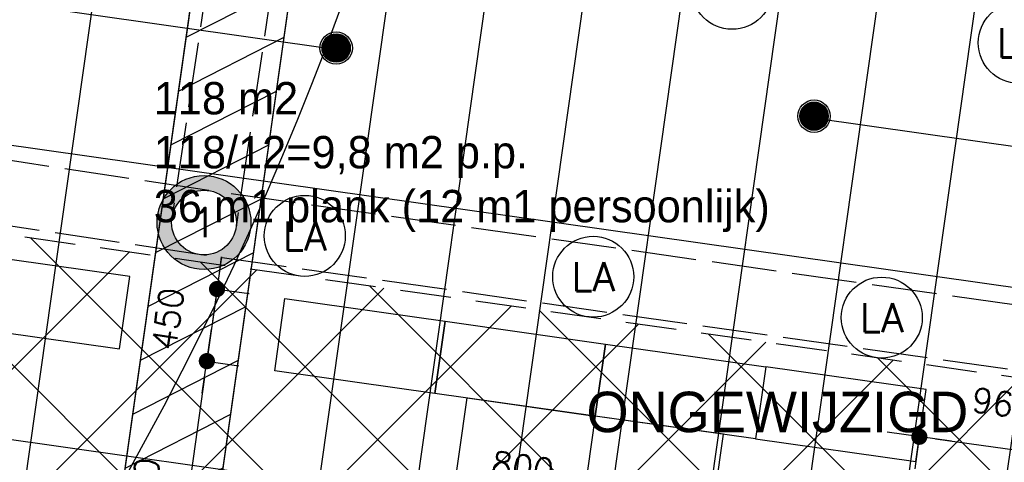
# Model space of a CAD drawing. Header units: millimetres. Extents: x -4107 to 114693, y -37499 to 54671.
# Tile 106 of 156: x 54364 to 60447, y 25004 to 27739. Entities that reach past the tile are written whole.
import ezdxf
from ezdxf.enums import TextEntityAlignment as Align

# ---------------------------------------------------------------- set-up
doc = ezdxf.new("R2010")
doc.units = ezdxf.units.MM
doc.header["$LTSCALE"] = 50
doc.linetypes.add('B0702', pattern=[4.6875, 3.125, -1.5625])
doc.linetypes.add('XREF_06_Vloergoot installaties$0$E_GOOT5', pattern=[10, 8, -2])
for name, color, linetype in [('ABT_ALTERNATIEF FOK_DAKLICHTEN', 4, 'Continuous'), ('FOK_ BRANDSLANGHASPELS', 2, 'Continuous'), ('FOK_08---_MAATVOERING', 2, 'Continuous'), ('FOK_22_BINNENWANDEN', 2, 'Continuous'), ('FOK_82_LOS MEUBILAIR', 1, 'Continuous'), ('XREF_06_PLAFOND$0$AA45----_PLAFONDAFW', 1, 'Continuous'), ('XREF_06_PLAFOND$0$AI45----_PLAFONDAFW', 2, 'Continuous'), ('XREF_06_Sprinkler installatie$0$WL524---', 4, 'Continuous'), ('XREF_06_Sprinkler installatie$0$WL6516--', 4, 'Continuous'), ('XREF_06_verlichting$0$EL6311--', 3, 'Continuous'), ('XREF_06_Vloergoot installaties$0$EL6131--_VG', 3, 'Continuous'), ('XREF_06_Vloergoot installaties$0$EL6222--', 3, 'Continuous')]:
    doc.layers.add(name, color=color, linetype=linetype)
doc.styles.add('FOK-DIM', font='romans.shx')
doc.styles.add('XREF_06_Sprinkler installatie$0$Standard', font='txt')
doc.styles.add('XREF_06_verlichting$0$BURO-018', font='simplex.shx', dxfattribs={"height": 180})
doc.styles.add('XREF_06_Vloergoot installaties$0$BURO-018', font='simplex.shx', dxfattribs={"height": 180})
doc.dimstyles.new('FOK-100', dxfattribs={"dimscale": 100, "dimtxt": 1.5, "dimasz": 1, "dimexe": 2, "dimexo": 0, "dimgap": 2, "dimtad": 1, "dimdec": 0, "dimzin": 11, "dimdsep": 46, "dimtxsty": 'FOK-DIM', "dimblk1": 'DOT', "dimblk2": 'DOT', "dimsah": 1, "dimcen": 2.5, "dimclrd": 256, "dimclre": 256, "dimclrt": 256, "dimadec": 0, "dimazin": 0, "dimtfac": 1, "dimtdec": 0, "dimtix": 1, "dimtmove": 2, "dimatfit": 3, "dimldrblk": 'DOT', "dimfxl": 2, "dimtolj": 1, "dimtzin": 0, "dimarcsym": 0})

# ---------------------------------------------------------------- blocks, each defined once
blk = doc.blocks.new('XREF_06_Sprinkler installatie$0$SP-KOP02')
at = {"color": 0, "linetype": 'Continuous'}
for p, q in [((-0.875, -0.023), (0.023, 0.875)), ((-0.847, -0.219), (0.219, 0.847)), ((-0.843, 0.233), (-0.233, 0.843)), ((-0.786, -0.383), (0.383, 0.786)), ((-0.702, -0.523), (0.523, 0.702)), ((-0.595, -0.641), (0.641, 0.595)), ((-0.469, -0.739), (0.739, 0.469)), ((-0.32, -0.815), (0.815, 0.32)), ((-0.144, -0.863), (0.863, 0.144)), ((0.072, -0.872), (0.872, -0.072)), ((0.381, -0.788), (0.788, -0.381))]:
    blk.add_line(p, q, dxfattribs=at)
at = {"color": 0, "linetype": 'Continuous', "const_width": 0.875}
blk.add_lwpolyline([(-0.438, 0, 1), (0.438, 0, 1)], format="xyb", close=True, dxfattribs=at)
at = {"color": 0, "linetype": 'Continuous'}
for radius in [1, 0.875]:
    blk.add_circle((0, 0), radius, dxfattribs=at)
at = {"color": 0, "linetype": 'Continuous', "style": 'XREF_06_Sprinkler installatie$0$Standard', "flags": 1}
for tag, p in [('SP_MATCODE', (2, 2)), ('SP_TEMP', (2, -3)), ('SP_DOORL', (2, -5)), ('SP_KFACT', (2, -7)), ('SP_SPRHK', (2, -9)), ('SP_KLEP', (2, -11))]:
    blk.add_attdef(tag, p, '', height=1, dxfattribs=at)
blk = doc.blocks.new('XREF_06_Sprinkler installatie')
at = {"layer": 'XREF_06_Sprinkler installatie$0$WL524---'}
for p, q in [((56338.9, 27551.6), (52340, 28117.9)), ((59265.1, 27132.3), (71147.1, 25449.7))]:
    blk.add_line(p, q, dxfattribs=at)
at = {"layer": 'XREF_06_Sprinkler installatie$0$WL6516--', "xscale": 99.9999999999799, "yscale": 100, "zscale": 100, "rotation": 7.589429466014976}
for p in [(56319.1, 27564.4), (59271.3, 27143.2)]:
    blk.add_blockref('XREF_06_Sprinkler installatie$0$SP-KOP02', p, dxfattribs=at)
blk = doc.blocks.new('XREF_06_Vloergoot installaties$0$E00415')
at = {"linetype": 'Continuous'}
h = blk.add_hatch(color=0, dxfattribs=at)
edge = h.paths.add_edge_path()
edge.add_arc((0, 0), 2.9, 0, 360)
edge = h.paths.add_edge_path(flags=16)
edge.add_arc((0, 0), 2, 0, 360)
at = {"color": 0, "linetype": 'Continuous'}
for radius in [2.9, 2]:
    blk.add_circle((0, 0), radius, dxfattribs=at)
at = {"color": 0, "linetype": 'Continuous', "style": 'XREF_06_Vloergoot installaties$0$BURO-018'}
for tag, p in [('E_GKAST', (0, 8)), ('E_GROEP', (0, 5)), ('E_SGROEP', (4.5, 5))]:
    blk.add_attdef(tag, text='', height=1.8, dxfattribs=at).set_placement(p, align=Align.MIDDLE)
at = {"color": 0, "linetype": 'Continuous', "style": 'XREF_06_Vloergoot installaties$0$BURO-018', "flags": 1}
for tag, p in [('E_VERMCODE', (13, 5)), ('E_MATCODE', (0, 0))]:
    blk.add_attdef(tag, text='', height=1.8, dxfattribs=at).set_placement(p, align=Align.MIDDLE)
blk = doc.blocks.new('XREF_06_Vloergoot installaties')
at = {"layer": 'XREF_06_Vloergoot installaties$0$EL6131--_VG', "linetype": 'XREF_06_Vloergoot installaties$0$E_GOOT5'}
for p, q in [((55834.8, 30069.5), (55304.9, 26515.4)), ((56230.4, 30010.5), (55700.5, 26456.5)), ((55532.5, 26683.7), (49620.2, 27575.2)), ((55472.9, 26288.2), (49560.6, 27179.7)), ((79333.2, 23303), (55575, 26677.7)), ((79277, 22907), (55430.5, 26294.2))]:
    blk.add_line(p, q, dxfattribs=at)
at = {"layer": 'XREF_06_Vloergoot installaties$0$EL6222--'}
ref = blk.add_blockref('XREF_06_Vloergoot installaties$0$E00415', (55502.7, 26485.9), dxfattribs=dict(at, xscale=99.99999999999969, yscale=100, zscale=100, rotation=352.2551880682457))
ref.add_attrib('E_GROEP', '1', dxfattribs={"layer": '0', "color": 1, "linetype": 'Continuous', "height": 180, "style": 'XREF_06_Vloergoot installaties$0$BURO-018'}).set_placement((55502.7, 26485.9), align=Align.MIDDLE)
blk = doc.blocks.new('XREF_06_PLAFOND')
at = {"layer": 'XREF_06_PLAFOND$0$AA45----_PLAFONDAFW'}
h = blk.add_hatch(dxfattribs=at)
h.set_pattern_fill('ANSI31', color=256, scale=2200, angle=342.02, style=0)
h.set_pattern_definition([(27.02, (0, 0), (-124.9329, 244.9832), [])])
h.paths.add_polyline_path([(54376.2, 20456.3), (54977.4, 20422.2), (57196.8, 36094.7), (56590.8, 36094.7)])
at = {"layer": 'XREF_06_PLAFOND$0$AI45----_PLAFONDAFW'}
h = blk.add_hatch(dxfattribs=at)
h.set_pattern_fill('_USER,_O', color=256, scale=1800, pattern_type=0)
h.set_pattern_definition([(351.94, (60508.5, -17546.5), (252.38, 1782.22), [])])
edge = h.paths.add_edge_path(flags=16)
edge.add_arc((41622.2, 26897.4), 5449.9, 0, 180)
edge.add_arc((41622.2, 26897.4), 5449.9, 180, 360)
h.paths.add_polyline_path([(49833.5, 30277.3), (51633.5, 30277.3), (51633.5, 27677.3), (49833.5, 27677.3)], flags=16)
edge = h.paths.add_edge_path(flags=16)
edge.add_arc((86127.3, 26613.5), 3800, 0, 180)
edge.add_arc((86127.3, 26613.5), 3800, 180, 360)
edge = h.paths.add_edge_path(flags=16)
edge.add_arc((74998.8, -10766.8), 5450, 0, 180)
edge.add_arc((74998.8, -10766.8), 5450, 180, 360)
edge = h.paths.add_edge_path()
edge.add_arc((59888.1, 10791.1), 9323.9, 341.24236, 446.62909)
edge.add_line((60436.4, 20098.9), (31243.3, 21827.8))
edge.add_line((31243.3, 21827.8), (28955.1, 21950.5))
edge.add_line((28955.1, 21950.5), (30807, 36094.7))
edge.add_line((30807, 36094.7), (95373.9, 36094.7))
edge.add_line((95373.9, 36094.7), (86392.8, -27327.7))
edge.add_line((86392.8, -27327.7), (59702.3, -18665.8))
edge.add_line((59702.3, -18665.8), (68716.8, 7792.9))
h = blk.add_hatch(dxfattribs=at)
h.set_pattern_fill('_USER,_O', color=256, scale=600, angle=90, pattern_type=0)
h.set_pattern_definition([(81.94, (95317.84, 35698.9), (-594.073, 84.126), [])])
edge = h.paths.add_edge_path(flags=16)
edge.add_arc((86127.3, 26613.5), 3800, 0, 360)
edge = h.paths.add_edge_path(flags=16)
edge.add_arc((74998.8, -10766.8), 5450, 0, 360)
edge = h.paths.add_edge_path(flags=16)
edge.add_arc((41622.2, 26897.4), 5449.9, 0, 360)
h.paths.add_polyline_path([(49933.5, 30177.3), (51533.5, 30177.3), (51533.5, 27777.3), (49933.5, 27777.3)], flags=16)
edge = h.paths.add_edge_path()
edge.add_arc((59888.1, 10791.1), 9323.9, 341.24236, 446.62909)
edge.add_line((60436.4, 20098.9), (31243.3, 21827.8))
edge.add_line((31243.3, 21827.8), (28955.1, 21950.5))
edge.add_line((28955.1, 21950.5), (30807, 36094.7))
edge.add_line((30807, 36094.7), (95373.9, 36094.7))
edge.add_line((95373.9, 36094.7), (86392.8, -27327.7))
edge.add_line((86392.8, -27327.7), (59702.3, -18665.8))
edge.add_line((59702.3, -18665.8), (68716.8, 7792.9))
at = {"layer": 'XREF_06_PLAFOND$0$AA45----_PLAFONDAFW'}
blk.add_lwpolyline([(54376.2, 20456.3), (54977.4, 20422.2), (57196.8, 36094.7), (56590.8, 36094.7)], close=True, dxfattribs=at)
blk = doc.blocks.new('XREF_06_verlichting$0$1115B3A')
at = {"color": 0, "linetype": 'Continuous'}
blk.add_circle((0, 0), 2.5, dxfattribs=at)
at = {"color": 0, "linetype": 'Continuous', "style": 'XREF_06_verlichting$0$BURO-018'}
for tag, p in [('E_GKAST', (0, 8)), ('E_GROEP', (0, 5)), ('E_SGROEP', (4.5, 5)), ('E_ARMCODE', (0, 0)), ('E_SLET', (4.5, -1))]:
    blk.add_attdef(tag, text='', height=1.8, dxfattribs=at).set_placement(p, align=Align.MIDDLE)
blk = doc.blocks.new('XREF_06_verlichting')
at = {"layer": 'XREF_06_verlichting$0$EL6311--'}
ref = blk.add_blockref('XREF_06_verlichting$0$1115B3A', (58765.1, 27930.1), dxfattribs=dict(at, xscale=100, yscale=100, zscale=100))
ref.add_attrib('E_ARMCODE', 'LA', dxfattribs={"layer": '0', "color": 1, "linetype": 'Continuous', "height": 180, "style": 'XREF_06_verlichting$0$BURO-018'}).set_placement((58765.1, 27930.1), align=Align.MIDDLE)
ref = blk.add_blockref('XREF_06_verlichting$0$1115B3A', (60535.9, 27596.6), dxfattribs=dict(at, xscale=100, yscale=100, zscale=100))
ref.add_attrib('E_ARMCODE', 'LA', dxfattribs={"layer": '0', "color": 1, "linetype": 'Continuous', "height": 180, "style": 'XREF_06_verlichting$0$BURO-018'}).set_placement((60535.9, 27596.6), align=Align.MIDDLE)
ref = blk.add_blockref('XREF_06_verlichting$0$1115B3A', (56125, 26403.3), dxfattribs=dict(at, xscale=100, yscale=100, zscale=100))
ref.add_attrib('E_ARMCODE', 'LA', dxfattribs={"layer": '0', "color": 1, "linetype": 'Continuous', "height": 180, "style": 'XREF_06_verlichting$0$BURO-018'}).set_placement((56125, 26403.3), align=Align.MIDDLE)
ref = blk.add_blockref('XREF_06_verlichting$0$1115B3A', (57907.2, 26150.9), dxfattribs=dict(at, xscale=100, yscale=100, zscale=100))
ref.add_attrib('E_ARMCODE', 'LA', dxfattribs={"layer": '0', "color": 1, "linetype": 'Continuous', "height": 180, "style": 'XREF_06_verlichting$0$BURO-018'}).set_placement((57907.2, 26150.9), align=Align.MIDDLE)
ref = blk.add_blockref('XREF_06_verlichting$0$1115B3A', (59689.4, 25898.5), dxfattribs=dict(at, xscale=100, yscale=100, zscale=100))
ref.add_attrib('E_ARMCODE', 'LA', dxfattribs={"layer": '0', "color": 1, "linetype": 'Continuous', "height": 180, "style": 'XREF_06_verlichting$0$BURO-018'}).set_placement((59689.4, 25898.5), align=Align.MIDDLE)
blk = doc.blocks.new('WP 1600-800')
at = {"linetype": 'Continuous'}
for p, q in [((569, 1600.1), (595.5, 1600.1)), ((569, 1600.1), (569, 1149.6)), ((648.5, 1600.1), (675, 1600.1)), ((648.5, 1600.1), (648.5, 1149.6)), ((701.5, 1636.1), (940, 1636.1)), ((966.5, 1600.1), (1022, 1600.1)), ((940, 1564.1), (701.5, 1564.1)), ((648.5, 1427.8), (620.3, 1427.8)), ((620.9, 1321.8), (648.5, 1321.8)), ((701.5, 1185.6), (940, 1185.6)), ((569, 1149.6), (595.5, 1149.6)), ((648.5, 1149.6), (675, 1149.6)), ((935.6, 1113), (697.1, 1113)), ((966.5, 1149.6), (1022, 1149.6))]:
    blk.add_line(p, q, dxfattribs=at)
blk.add_lwpolyline([(1133.9, 2274.8), (1933.9, 2274.8), (1933.9, 474.8), (1133.9, 474.8)], close=True)
for centre, radius, start, end in [((-348.6, 1374.8), 970.6, 346.5803, 13.4197), ((712.7, 1600.1), 37.7, 107.28561, 252.71439), ((928.8, 1600.1), 37.7, 287.28561, 72.71439), ((77.9, 1374.8), 970.6, 346.5803, 13.4197), ((710.9, 1148.6), 38.2, 104.35438, 248.70731), ((926.1, 1150), 38.2, 284.35438, 68.70731)]:
    blk.add_arc(centre, radius, start, end, dxfattribs=at)
blk = doc.blocks.new('DOT')
at = {"color": 0}
blk.add_line((-2, 0), (2, 0), dxfattribs=at)
at = {"color": 0, "const_width": 0.5}
blk.add_lwpolyline([(-0.25, 0, 1), (0.25, 0, 1)], format="xyb", close=True, dxfattribs=at)
blk = doc.blocks.new('*D81')
at = {"layer": 'Defpoints', "color": 0}
for p in [(55583.4, 26075), (55520.3, 25629.4), (55520.3, 25629.4)]:
    blk.add_point(p, dxfattribs=at)
at = {"layer": 'FOK_08---_MAATVOERING', "lineweight": -2}
for p, q in [((55597.4, 26174), (55611.4, 26273)), ((55583.4, 26075), (55520.3, 25629.4)), ((55583.4, 26075), (55781.4, 26046.9)), ((55520.3, 25629.4), (55718.3, 25601.4)), ((55506.3, 25530.4), (55492.3, 25431.4))]:
    blk.add_line(p, q, dxfattribs=at)
at = {"layer": 'FOK_08---_MAATVOERING', "lineweight": -2, "xscale": 100, "yscale": 100, "zscale": 100}
for p, rotation in [((55583.4, 26075), 261.9400000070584), ((55520.3, 25629.4), 81.94000000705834)]:
    blk.add_blockref('DOT', p, dxfattribs=dict(at, rotation=rotation))
at = {"layer": 'FOK_08---_MAATVOERING', "insert": (55279.6, 25890.8), "char_height": 150, "attachment_point": 5, "rotation": 81.94, "style": 'FOK-DIM'}
blk.add_mtext('\\A1;450', dxfattribs=at)
blk = doc.blocks.new('*D82')
at = {"layer": 'Defpoints', "color": 0}
for p in [(55520.3, 25629.4), (55267.9, 23847.2), (55267.9, 23847.2)]:
    blk.add_point(p, dxfattribs=at)
at = {"layer": 'FOK_08---_MAATVOERING', "lineweight": -2}
for p, q in [((55520.3, 25629.4), (55718.3, 25601.4)), ((55506.3, 25530.4), (55281.9, 23946.2)), ((55267.9, 23847.2), (55466, 23819.2))]:
    blk.add_line(p, q, dxfattribs=at)
at = {"layer": 'FOK_08---_MAATVOERING', "lineweight": -2, "xscale": 100, "yscale": 100, "zscale": 100}
for p, rotation in [((55520.3, 25629.4), 81.9400000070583), ((55267.9, 23847.2), 261.9400000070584)]:
    blk.add_blockref('DOT', p, dxfattribs=dict(at, rotation=rotation))
at = {"layer": 'FOK_08---_MAATVOERING', "insert": (55121.8, 24776.9), "char_height": 150, "attachment_point": 5, "rotation": 81.94, "style": 'FOK-DIM'}
blk.add_mtext('\\A1;1800', dxfattribs=at)
blk = doc.blocks.new('A$C4D8164B4')
at = {"layer": 'FOK_ BRANDSLANGHASPELS', "color": 2}
blk.add_circle((20000, 20000), 20000, dxfattribs=at)
blk = doc.blocks.new('kast')
at = {"layer": 'FOK_82_LOS MEUBILAIR'}
blk.add_lwpolyline([(-1052.2, -305.5), (-62.1, -445.7), (1, -0.1), (-989.1, 140.1)], close=True, dxfattribs=at)
blk = doc.blocks.new('*D184')
at = {"layer": 'Defpoints', "color": 0}
for p in [(57036.5, 24758.5), (57036.5, 24758.5), (57828.6, 24646.3)]:
    blk.add_point(p, dxfattribs=at)
at = {"layer": 'FOK_08---_MAATVOERING', "lineweight": -2}
for p, q in [((57036.5, 24758.5), (57064.5, 24956.5)), ((57729.6, 24660.3), (57135.5, 24744.5)), ((57828.6, 24646.3), (57800.6, 24448.3))]:
    blk.add_line(p, q, dxfattribs=at)
at = {"layer": 'FOK_08---_MAATVOERING', "lineweight": -2, "xscale": 100, "yscale": 100, "zscale": 100}
for p, rotation in [((57036.5, 24758.5), 171.940000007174), ((57828.6, 24646.3), 351.9400000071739)]:
    blk.add_blockref('DOT', p, dxfattribs=dict(at, rotation=rotation))
at = {"layer": 'FOK_08---_MAATVOERING', "insert": (57471.1, 24974.7), "char_height": 150, "attachment_point": 5, "rotation": 351.94, "style": 'FOK-DIM'}
blk.add_mtext('\\A1;800', dxfattribs=at)
blk = doc.blocks.new('*D188')
at = {"layer": 'Defpoints', "color": 0}
for p in [(59921.6, 25162.1), (59921.6, 25162.1), (60880.3, 25026.4)]:
    blk.add_point(p, dxfattribs=at)
at = {"layer": 'FOK_08---_MAATVOERING', "lineweight": -2}
for p, q in [((59921.6, 25162.1), (59893.5, 24964.1)), ((60781.3, 25040.4), (60020.6, 25148.1)), ((60880.3, 25026.4), (60852.2, 24828.3))]:
    blk.add_line(p, q, dxfattribs=at)
at = {"layer": 'FOK_08---_MAATVOERING', "lineweight": -2, "xscale": 100, "yscale": 100, "zscale": 100}
for p, rotation in [((59921.6, 25162.1), 171.9400000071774), ((60880.3, 25026.4), 351.9400000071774)]:
    blk.add_blockref('DOT', p, dxfattribs=dict(at, rotation=rotation))
at = {"layer": 'FOK_08---_MAATVOERING', "insert": (60439.5, 25366.5), "char_height": 150, "attachment_point": 5, "rotation": 351.94, "style": 'FOK-DIM'}
blk.add_mtext('\\A1;968', dxfattribs=at)

msp = doc.modelspace()

# ---------------------------------------------------------------- hatches: boundary and pattern name
at = {"layer": 'FOK_08---_MAATVOERING'}
h = msp.add_hatch(dxfattribs=at)
h.set_pattern_fill('ANSI37', color=254, scale=200, style=0)
edge = h.paths.add_edge_path()
edge.add_line((65844.8, 24773.4), (48102.6, 27285.8))
edge.add_line((48102.6, 27285.8), (47090.4, 20137.8))
edge.add_line((47090.4, 20137.8), (60392, 19350.2))
edge.add_arc((59884.9, 10785.6), 8579.5, 54.60356, 86.61135, ccw=False)
edge.add_line((64854.4, 17779.4), (65844.8, 24773.4))

# ---------------------------------------------------------------- linework, layer by layer
at = {"layer": 'FOK_08---_MAATVOERING', "color": 13, "linetype": 'B0702', "ltscale": 2}
msp.add_lwpolyline([(65844.8, 24773.4), (48102.6, 27285.8), (47090.4, 20137.8), (60392, 19350.2, -0.140575), (64854.4, 17779.4)], format="xyb", close=True, dxfattribs=at)

# ---------------------------------------------------------------- block references
for name in ['XREF_06_Sprinkler installatie', 'XREF_06_Sprinkler installatie', 'XREF_06_PLAFOND', 'XREF_06_PLAFOND', 'XREF_06_Vloergoot installaties', 'XREF_06_Vloergoot installaties']:
    msp.add_blockref(name, (0, 0))
at = {"layer": 'FOK_ BRANDSLANGHASPELS', "color": 5}
msp.add_blockref('A$C4D8164B4', (17554.1, 14671.5), dxfattribs=at)
at = {"layer": 'FOK_22_BINNENWANDEN', "color": 5}
msp.add_blockref('A$C4D8164B4', (41313.6, 11409.4), dxfattribs=at)
at = {"layer": 'FOK_22_BINNENWANDEN'}
msp.add_blockref('XREF_06_verlichting', (0, 0), dxfattribs=at)
at = {"layer": 'FOK_82_LOS MEUBILAIR'}
for p in [(55042.8, 26151.5), (59962, 25454.9)]:
    msp.add_blockref('kast', p, dxfattribs=at)
at = {"layer": 'FOK_82_LOS MEUBILAIR', "xscale": -1}
for name, p, rotation in [('kast', (56003.6, 26015.5), 343.8799999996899), ('kast', (56993.7, 25875.3), 343.8799999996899), ('kast', (57983.8, 25735.1), 343.8799999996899), ('WP 1600-800', (59515.5, 22766.1), 351.9400000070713)]:
    msp.add_blockref(name, p, dxfattribs=dict(at, rotation=rotation))
at = {"layer": 'FOK_82_LOS MEUBILAIR', "rotation": 351.9400000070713}
msp.add_blockref('WP 1600-800', (55686, 23308.4), dxfattribs=at)

# ---------------------------------------------------------------- texts
at = {"layer": 'ABT_ALTERNATIEF FOK_DAKLICHTEN', "insert": (57865.5, 25440.4), "char_height": 250, "width": 57960.996, "attachment_point": 1}
msp.add_mtext('{\\fCentury Gothic|b0|i0|c0|p34;ONGEWIJZIGD}', dxfattribs=at)
at = {"layer": 'FOK_08---_MAATVOERING', "color": 13, "linetype": 'B0702', "ltscale": 2, "insert": (55192.4, 27354.2), "char_height": 200, "width": 57960.996, "attachment_point": 1}
msp.add_mtext('{\\fCentury Gothic|b0|i0|c0|p34;118 m2\\P118/12=9,8 m2 p.p.\\P36 m1 plank (12 m1 persoonlijk)}', dxfattribs=at)

# ---------------------------------------------------------------- dimensions: what is measured, and where the dimension line sits
at = {"layer": 'FOK_08---_MAATVOERING'}
for base, p1, p2, angle, picture, middle in [((55520.3, 25629.4), (55583.4, 26075), (55520.3, 25629.4), 81.94, '*D81', (55279.6, 25890.8)), ((55267.9, 23847.2), (55520.3, 25629.4), (55267.9, 23847.2), 81.94, '*D82', (55121.8, 24776.9)), ((59921.6, 25162.1), (60880.3, 25026.4), (59921.6, 25162.1), 351.94, '*D188', (60439.5, 25366.5)), ((57036.5, 24758.5), (57828.6, 24646.3), (57036.5, 24758.5), 351.94, '*D184', (57471.1, 24974.7))]:
    dim = msp.add_linear_dim(base=base, p1=p1, p2=p2, angle=angle, dimstyle='FOK-100', dxfattribs=at)
    dim.commit()
    dim.dimension.update_dxf_attribs({"geometry": picture, "text_midpoint": middle})

doc.saveas('drawing.dxf')
